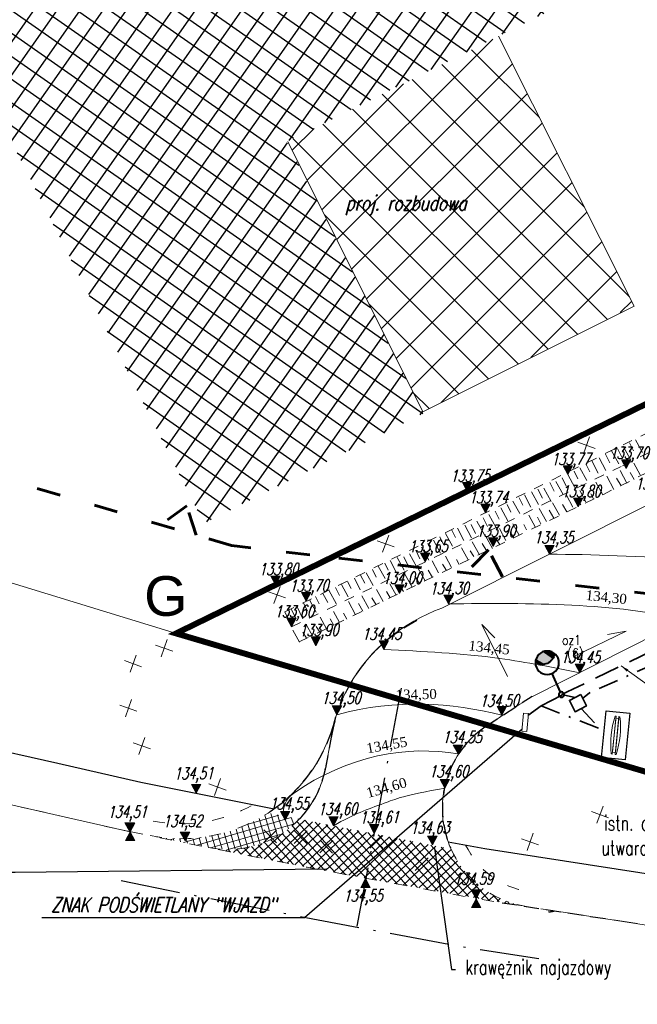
# Model space of a CAD drawing. Header units: metres. Extents: x 7472034 to 8440138, y 5890133 to 5961460.
# Tile 4 of 103: x 8439434 to 8439465, y 5890364 to 5890413. Entities that reach past the tile are written whole.
import ezdxf
from ezdxf import colors
from ezdxf.entities.mleader import LeaderData, LeaderLine
from ezdxf.math import Vec2, Vec3

# ---------------------------------------------------------------- set-up
doc = ezdxf.new("R2010")
doc.units = ezdxf.units.M
doc.header["$MEASUREMENT"] = 0
for name, pattern in [('$0$DASHED2', [0.375, 0.25, -0.125]), ('$0$L218_500', [1, 0.5, -0.5]), ('ACAD_ISO03W100', [30, 12, -18]), ('ACAD_ISO10W100', [18, 12, -3, 0, -3]), ('BUW', [1.5, 1, -0.5]), ('CENTER', [2, 1.25, -0.25, 0.25, -0.25]), ('DASHDOTX2', [2, 1, -0.5, 0, -0.5]), ('DASHED', [19.049999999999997, 12.7, -6.349999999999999])]:
    doc.linetypes.add(name, pattern=pattern)
doc.layers.get('0').update_dxf_attribs({"linetype": 'CONTINUOUS', "lineweight": 5})
for name, color, linetype in [('# oś', 3, 'CONTINUOUS'), ('$0$# Wymiar', 2, 'CONTINUOUS'), ('2D - Ogólne', 7, 'CONTINUOUS'), ('Parkingi', 7, 'CONTINUOUS')]:
    doc.layers.add(name, color=color, linetype=linetype)
for name, color, linetype, lineweight in [('### Krawężnik', 6, 'CONTINUOUS', 5), ('### Krawężnik najazdowy', 6, 'ACAD_ISO03W100', 5), ('### rzędne', 172, 'CONTINUOUS', 5), ('### rzędne brzegowe', 10, 'CONTINUOUS', 5), ('$0$### wypełnienie kostka', 142, 'CONTINUOUS', 15), ('___DR.warstwice', 7, 'CONTINUOUS', 5), ('__GRANICA', 5, 'ACAD_ISO03W100', 80), ('_a_widok', 7, 'CONTINUOUS', 5), ('a___ogony', 7, 'CONTINUOUS', 5), ('a___skarpa', 7, 'CONTINUOUS', 5), ('a_opisy', 7, 'CONTINUOUS', 18), ('E_BLOK', 170, 'CONTINUOUS', 20), ('E_Kable_ziemia2', 10, 'DASHED', 35), ('E_Kanal_sterownicze', 10, 'DASHDOTX2', 35), ('E_LAMPY', 10, 'CONTINUOUS', 25), ('E_OPIS_170', 170, 'CONTINUOUS', 30), ('ZAG-OBRYS005', 7, 'CONTINUOUS', 0), ('ZAG-OBRYS070', 7, 'CONTINUOUS', 70)]:
    doc.layers.add(name, color=color, linetype=linetype, lineweight=lineweight)
doc.layers.add('_IS.A.śmieci', color=21, linetype='CONTINUOUS', lineweight=30, plot=False)
doc.layers.add('_IS_NO', color=11, linetype='CONTINUOUS', lineweight=20, plot=False)
doc.styles.add('ARIAL', font='arial.ttf')
doc.styles.add('ROMANS', font='ROMANS.shx', dxfattribs={"width": 0.8})
doc.styles.add('RS', font='Romans.shx', dxfattribs={"width": 0.7})
doc.styles.add('style2', font='romans.shx', dxfattribs={"width": 0.7, "oblique": 15})
doc.styles.add('wojtek 1', font='times.ttf', dxfattribs={"height": 0.6})
doc.dimstyles.new('1', dxfattribs={"dimscale": 0.04, "dimtxt": 5, "dimasz": 25, "dimexe": 1, "dimexo": 0, "dimgap": 1, "dimtad": 1, "dimdec": 1, "dimrnd": 0.5, "dimdsep": 46, "dimtxsty": 'ROMANS', "dimcen": 0, "dimclrt": 2, "dimadec": 0, "dimazin": 0, "dimtfac": 1, "dimtdec": 1, "dimtofl": 0, "dimtmove": 2, "dimatfit": 3, "dimfxl": 0, "dimtolj": 1, "dimarcsym": 0})

# ---------------------------------------------------------------- blocks, each defined once
blk = doc.blocks.new('23123')
at = {"layer": 'a_opisy', "linetype": '$0$L218_500'}
blk.add_hatch(color=250, dxfattribs=at).paths.add_polyline_path([(8443019.232991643, 5888878.045012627), (8443018.761079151, 5888878.045012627), (8443018.28916666, 5888878.045012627), (8443018.761079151, 5888877.16129482)])
at = {"layer": 'a_opisy', "color": 250, "linetype": 'CENTER'}
for points in [[(8443018.28916666, 5888878.045012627), (8443018.761079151, 5888878.045012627)], [(8443019.232991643, 5888878.045012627), (8443018.761079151, 5888877.16129482), (8443018.28916666, 5888878.045012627)], [(8443018.28916666, 5888878.045012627), (8443018.761079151, 5888877.16129482), (8443019.232991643, 5888878.045012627)], [(8443019.232991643, 5888878.045012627), (8443018.761079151, 5888878.045012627)]]:
    blk.add_lwpolyline(points, dxfattribs=at)
blk = doc.blocks.new('A$C6DF46E0F')
at = {"linetype": '$0$L218_500'}
for p, q in [((-45.01554615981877, -21.05584321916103), (-21.45022650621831, -9.820752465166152)), ((-21.15048382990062, -10.68538482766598), (-27.97364583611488, -13.96766230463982)), ((-28.92282516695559, -15.37648368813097), (-20.90358029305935, -11.49049535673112)), ((-44.69172105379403, -21.81679364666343), (-27.97364583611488, -13.96766230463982)), ((-44.30876052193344, -22.56774092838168), (-28.92282516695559, -15.37648368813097))]:
    blk.add_line(p, q, dxfattribs=at)
at = {"ltscale": 0.1}
for p, q in [((-27.54215241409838, -12.78128234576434), (-27.34111136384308, -13.19221518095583)), ((-27.24314614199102, -12.63418049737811), (-26.89897478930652, -13.28552863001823)), ((-28.76057855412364, -13.33281836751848), (-28.54033803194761, -13.78299538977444)), ((-28.46276877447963, -13.13742187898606), (-28.09820145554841, -13.82736960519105)), ((-28.15136548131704, -13.06753749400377), (-27.94072469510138, -13.49809242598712)), ((-27.85295746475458, -12.94872321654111), (-27.49858812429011, -13.61937114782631)), ((-29.74355622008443, -13.84635404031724), (-29.5617146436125, -14.21804269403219)), ((-29.44465756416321, -13.66180293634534), (-29.13995136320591, -14.28462987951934)), ((-29.08053810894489, -13.50953715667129), (-28.74626132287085, -14.15270520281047)), ((-27.33665161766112, -13.80126079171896), (-27.01807003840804, -14.40417999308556)), ((-30.66297608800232, -14.34167568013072), (-30.31880473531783, -14.99302381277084)), ((-30.35276929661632, -14.17455710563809), (-30.16132797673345, -14.56586784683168)), ((-30.05316477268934, -14.01315032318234), (-29.71919140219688, -14.64519865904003)), ((-28.03447034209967, -14.16864252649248), (-27.69525391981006, -14.80660089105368)), ((-27.53457273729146, -14.26997983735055), (-27.3251697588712, -14.63272317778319)), ((-31.57119542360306, -14.72479327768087), (-31.36055464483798, -15.15534820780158)), ((-31.27278740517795, -14.67020103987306), (-30.91841807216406, -15.3408489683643)), ((-30.96198235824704, -14.50276016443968), (-30.76094130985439, -14.91369300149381)), ((-29.26148297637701, -14.73556999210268), (-28.92282516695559, -15.37648368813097)), ((-28.71207118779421, -14.44747815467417), (-28.35782264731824, -15.11789747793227)), ((-28.212173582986, -14.54881546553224), (-27.98644160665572, -14.94341044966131)), ((-32.86448750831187, -15.3343415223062), (-32.55978130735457, -15.95716846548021)), ((-32.50036804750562, -15.18207574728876), (-32.16609126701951, -15.82524378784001)), ((-32.1804084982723, -15.05299633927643), (-31.96016797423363, -15.50317336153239)), ((-31.88259872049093, -14.99872639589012), (-31.518031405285, -15.68867412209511)), ((-30.75648156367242, -15.37592091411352), (-30.43789998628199, -15.97884011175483)), ((-30.0760425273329, -15.14886167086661), (-29.77267255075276, -15.71940424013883)), ((-29.52267356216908, -15.3182727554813), (-29.3921492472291, -15.58462555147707)), ((-33.74721750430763, -15.80109811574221), (-33.55577618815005, -16.19240885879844)), ((-33.44761298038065, -15.63969133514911), (-33.1136396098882, -16.2717396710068)), ((-33.13800442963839, -15.47289505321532), (-32.95616284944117, -15.84458370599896)), ((-31.45430028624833, -15.74330264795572), (-31.11508386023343, -16.38126101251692)), ((-30.95440267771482, -15.84463995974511), (-30.74499970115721, -16.20738330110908)), ((-30.22415533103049, -15.54627983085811), (-30.03641315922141, -15.87446603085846)), ((-34.66723561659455, -16.29674204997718), (-34.31286627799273, -16.9673899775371)), ((-34.35643056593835, -16.12930117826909), (-34.15538952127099, -16.54023401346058)), ((-34.05742429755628, -15.96821669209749), (-33.71325294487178, -16.61956482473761)), ((-32.65593118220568, -16.36211100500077), (-32.33192928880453, -16.97528821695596)), ((-32.13190113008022, -16.02213827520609), (-31.7776525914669, -16.69255759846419)), ((-31.63200351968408, -16.12347558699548), (-31.40627155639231, -16.51807057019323)), ((-35.89481626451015, -16.80861675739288), (-35.56053947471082, -17.45178480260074)), ((-35.57485670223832, -16.78570730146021), (-35.35461617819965, -17.23588432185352)), ((-35.27704693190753, -16.62526740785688), (-34.91247961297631, -17.31521513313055)), ((-34.96564363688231, -16.45750424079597), (-34.75500285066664, -16.88805916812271)), ((-33.4704907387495, -16.7754026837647), (-33.16712075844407, -17.34594525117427)), ((-32.91712176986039, -16.82187531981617), (-32.78659745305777, -17.08822811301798)), ((-32.22609586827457, -16.45506895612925), (-32.05937525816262, -16.7945738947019)), ((-36.86230917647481, -17.22484497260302), (-36.52833580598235, -17.85689331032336)), ((-36.55270061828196, -17.05804869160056), (-36.37085903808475, -17.42973734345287)), ((-36.25893571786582, -16.96088253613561), (-35.95422951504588, -17.58370947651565)), ((-34.15092977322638, -17.00246192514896), (-33.83234819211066, -17.60538112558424)), ((-33.61860354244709, -17.17282084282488), (-33.43086137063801, -17.50100704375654)), ((-37.7711267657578, -17.714454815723), (-37.57008571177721, -18.12538765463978)), ((-37.47212048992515, -17.55337033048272), (-37.12794913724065, -18.20471846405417)), ((-37.16191369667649, -17.3862517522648), (-36.97047237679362, -17.77756249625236)), ((-35.52634933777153, -17.64867928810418), (-35.17210080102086, -18.31909861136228)), ((-35.02645173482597, -17.75001659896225), (-34.80071976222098, -18.14461158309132)), ((-34.84874849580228, -17.36984365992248), (-34.50953206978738, -18.00780202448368)), ((-34.34885088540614, -17.47118097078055), (-34.13944791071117, -17.8339243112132)), ((-38.69174312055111, -18.21042104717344), (-38.32717580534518, -18.90036877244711)), ((-38.38033982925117, -18.04265787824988), (-38.16969904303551, -18.47321281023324)), ((-38.08193181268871, -17.8818956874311), (-37.72756247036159, -18.55254362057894)), ((-36.07062737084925, -17.94726464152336), (-35.7466254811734, -18.5604418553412)), ((-35.63669635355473, -18.10120917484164), (-35.46555566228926, -18.39767175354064)), ((-40.27588691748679, -18.81103934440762), (-39.94191354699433, -19.44308768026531)), ((-39.95115740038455, -18.6764267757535), (-39.7844367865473, -19.01593171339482)), ((-39.67363191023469, -18.54603617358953), (-39.36892571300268, -19.16886311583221)), ((-39.30951245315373, -18.3937703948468), (-38.97523566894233, -19.03693844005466)), ((-38.98955289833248, -18.37086094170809), (-38.7693123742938, -18.82103796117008)), ((-37.56562596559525, -18.58761556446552), (-37.24704438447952, -19.19053476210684)), ((-37.03329973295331, -18.75797448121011), (-36.84555756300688, -19.08616068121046)), ((-36.88518692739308, -18.36055632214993), (-36.58181695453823, -18.93109889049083)), ((-36.33181796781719, -18.52996740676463), (-36.20129364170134, -18.79632019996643)), ((-41.17262088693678, -19.25227329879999), (-40.97157983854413, -19.66320613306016)), ((-40.8856982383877, -19.13956470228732), (-40.54152688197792, -19.79091283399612)), ((-40.57549143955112, -18.97244612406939), (-40.38405012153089, -19.36375686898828)), ((-38.94104553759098, -19.23383292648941), (-38.58679699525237, -19.90425224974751)), ((-38.44114792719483, -19.33517023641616), (-38.21541595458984, -19.72976522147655)), ((-38.26344469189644, -18.95499729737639), (-37.92422826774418, -19.59295566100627)), ((-37.76354708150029, -19.05633461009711), (-37.55414410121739, -19.41907795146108)), ((-42.14452076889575, -19.7069410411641), (-41.80640758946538, -20.34682400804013)), ((-41.82726161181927, -19.55788225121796), (-41.64893082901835, -19.91966804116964)), ((-41.48876588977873, -19.39884582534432), (-41.20679426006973, -19.99899885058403)), ((-39.70213372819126, -19.71519837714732), (-39.39876375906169, -20.28574094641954)), ((-39.20223611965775, -19.81653568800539), (-39.03109543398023, -20.11299826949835)), ((-43.45682314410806, -20.29476713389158), (-43.2749815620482, -20.66645578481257)), ((-43.07799775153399, -20.14551923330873), (-42.84815749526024, -20.61531835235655)), ((-42.78078622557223, -19.98540163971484), (-42.40602092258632, -20.69464916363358)), ((-42.44482581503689, -19.86628869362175), (-42.24854415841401, -20.26749319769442)), ((-41.12594524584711, -20.29989422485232), (-40.78672881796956, -20.9378525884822)), ((-40.37973457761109, -19.99403400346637), (-40.06115299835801, -20.59695320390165)), ((-39.87983696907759, -20.09537131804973), (-39.69209479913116, -20.42355751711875)), ((-44.40786294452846, -20.77033365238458), (-44.10519468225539, -21.41453772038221)), ((-44.06603621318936, -20.62297019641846), (-43.87459489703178, -21.01428094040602)), ((-43.76643170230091, -20.46156341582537), (-43.43245832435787, -21.09361175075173)), ((-41.80354609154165, -20.5787298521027), (-41.44929755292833, -21.24914917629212)), ((-41.30364847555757, -20.68006716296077), (-41.07791651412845, -21.07466214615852)), ((-40.62604763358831, -20.40123153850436), (-40.41664465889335, -20.76397487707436)), ((-45.01554615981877, -21.05584321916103), (-44.70297147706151, -21.71170256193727)), ((-44.69717061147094, -20.9084020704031), (-44.47420823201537, -21.36210609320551)), ((-42.5646342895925, -21.06009530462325), (-42.26126431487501, -21.63063787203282)), ((-42.06473667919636, -21.16143261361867), (-41.8935959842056, -21.45789519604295)), ((-43.94005385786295, -21.70631266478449), (-43.63668388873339, -22.27685523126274)), ((-43.44015624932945, -21.80764997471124), (-43.26901555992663, -22.10411255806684)), ((-43.24223513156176, -21.33893092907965), (-42.92365355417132, -21.94185012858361)), ((-42.74233752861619, -21.44026824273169), (-42.55459535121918, -21.76845444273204)), ((-44.61765470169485, -21.98514829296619), (-44.29907312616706, -22.58806748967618)), ((-44.11775709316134, -22.08648560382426), (-43.93950950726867, -22.39807462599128))]:
    blk.add_line(p, q, dxfattribs=at)
blk = doc.blocks.new('A$C5FF37710')
at = {"layer": '### rzędne', "color": 0, "lineweight": 13, "elevation": 1.829566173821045e-06, "flags": 128}
blk.add_lwpolyline([(9.18017286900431, 11.44897921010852), (7.880065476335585, 14.06533827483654), (8.534503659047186, 13.40271470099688)], dxfattribs=at)
at = {"layer": '### rzędne', "color": 0, "lineweight": 13, "flags": 128}
blk.add_lwpolyline([(12.52183034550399, 12.45838817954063), (15.14587205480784, 13.74291887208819), (14.21410550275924, 13.57745759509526)], dxfattribs=at)
blk = doc.blocks.new('LAM')
at = {"lineweight": 40}
blk.add_line((6.835788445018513e-16, -161.5506126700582), (6.835788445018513e-16, -18.60614954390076), dxfattribs=at)
for centre, radius in [((0, 0), 18.60614954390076), ((6.835788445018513e-16, -243.8416448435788), 82.29103217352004)]:
    blk.add_circle(centre, radius, dxfattribs=at)
blk.add_arc((6.835788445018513e-16, -321.8015997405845), 82.29103217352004, 28.27372536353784, 151.7262746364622, dxfattribs=at)
for points in [[(-72.47327324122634, -282.8216222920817), (-60.85573633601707, -299.2347250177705), (-51.68273205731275, -257.7648198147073)], [(18.17331868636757, -241.5423668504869), (-60.85573633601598, -299.2347250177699), (45.93429220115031, -253.5238231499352), (-32.76859408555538, -318.3959581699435)], [(-60.85573633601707, -299.2347250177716), (-18.22487994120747, -241.5540594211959), (18.17331868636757, -241.5423668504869)], [(-33.98132504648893, -246.854394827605), (-60.85573633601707, -299.2347250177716), (-18.22487994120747, -241.5540594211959)], [(-51.68273205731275, -257.7648198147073), (-60.85573633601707, -299.2347250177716), (-33.98132504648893, -246.854394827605)], [(-32.76859408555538, -318.3959581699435), (45.93429220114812, -253.5238231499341), (2.278341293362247, -326.1011314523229)], [(45.93429220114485, -253.5238231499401), (72.47327324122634, -282.8216222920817), (2.278341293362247, -326.1011314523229)], [(2.278341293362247, -326.1011314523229), (72.47327324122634, -282.8216222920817), (33.98364006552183, -318.7878000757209), (58.17943860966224, -302.6549622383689)]]:
    blk.add_solid(points, dxfattribs=at)
blk = doc.blocks.new('Studnia SK1_v2')
at = {"color": 0, "linetype": 'Continuous', "ltscale": 2}
blk.add_lwpolyline([(0, 0.6399999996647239), (0.6400000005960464, 0.6399999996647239), (0.6400000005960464, 0), (0, 0), (0, 0.6399999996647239)], dxfattribs=at)
blk = doc.blocks.new('A$C2D0F1821')
at = {"ltscale": 0.1}
for p, q in [((0.4569985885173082, 0.9141682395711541), (0.4569985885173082, 0)), ((0.9140827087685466, 0.4570841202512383), (-8.553080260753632e-05, 0.4570841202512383))]:
    blk.add_line(p, q, dxfattribs=at)
blk = doc.blocks.new('A$C57F34CC8')
at = {"layer": '__GRANICA', "color": 246, "lineweight": 60, "ltscale": 0.1}
for p, q in [((28.91769365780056, 16.71789294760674), (27.5926215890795, 15.77323038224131)), ((28.91769365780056, 16.71789294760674), (27.5926215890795, 15.77323038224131)), ((29.38202666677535, 15.25030400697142), (28.91769365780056, 16.71789294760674)), ((29.38202666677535, 15.25030400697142), (28.91769365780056, 16.71789294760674)), ((44.10465201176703, 14.51066662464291), (42.95846263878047, 13.35548123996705)), ((44.10465201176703, 14.51066662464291), (42.95846263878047, 13.35548123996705)), ((44.81053580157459, 13.14276658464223), (44.10465201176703, 14.51066662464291)), ((44.81053580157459, 13.14276658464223), (44.10465201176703, 14.51066662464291))]:
    blk.add_line(p, q, dxfattribs=at)
blk.add_lwpolyline([(104.5474768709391, 61.49084398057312), (124.7534257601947, 8.664832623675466), (116.2782638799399, -2.598389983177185e-07), (87.50180485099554, 5.853071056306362), (75.53745610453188, 9.185393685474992), (65.1202681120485, 10.79332474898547), (52.65768154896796, 12.23814885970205), (35.11359243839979, 14.25579591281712), (31.17050394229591, 14.72508112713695), (-8.847564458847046e-07, 23.87893649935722)], dxfattribs=at)
blk = doc.blocks.new('A$C1D2679FE')
at = {"layer": '$0$### wypełnienie kostka'}
h = blk.add_hatch(dxfattribs=at)
h.set_pattern_fill('ANSI37', color=251, scale=0.1, angle=331.0157065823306, style=0)
h.set_pattern_definition([(16.01570658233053, (-7471780.020262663, -5961378.212846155), (-0.08759852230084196, 0.3051765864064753), []), (106.0157065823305, (-7471780.020262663, -5961378.212846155), (-0.3051765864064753, -0.08759852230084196), [])])
edge = h.paths.add_edge_path()
edge.add_line((164.6785834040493, 36.19721257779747), (161.6520284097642, 36.81213263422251))
edge.add_arc((163.2277286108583, 44.6554207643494), 7.999999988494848, 258.6406082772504, 303.0550363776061)
edge.add_line((167.591283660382, 37.95024461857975), (169.1645984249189, 37.64070775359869))
edge.add_arc((165.5707693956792, 41.11696909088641), 4.999999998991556, 259.7212557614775, 315.95267691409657, ccw=False)
h = blk.add_hatch(dxfattribs=at)
h.set_pattern_fill('ANSI37', color=251, scale=0.1, angle=447.5807577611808, style=0)
h.set_pattern_definition([(132.5807577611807, (-7471780.020262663, -5961378.212846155), (-0.233782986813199, -0.2148296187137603), []), (222.5807577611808, (-7471780.020262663, -5961378.212846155), (0.2148296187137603, -0.233782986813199), [])])
edge = h.paths.add_edge_path()
edge.add_arc((252.8680110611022, 467.5386607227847), 440.2657102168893, 258.4326346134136, 260.5525987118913, ccw=False)
edge.add_arc((165.5707693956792, 41.11696908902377), 4.999999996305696, 258.6406106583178, 315.9526769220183)
edge.add_line((169.1645984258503, 37.64070775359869), (176.8101732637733, 36.13650318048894))
edge.add_arc((181.3600994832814, 38.17009353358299), 4.983705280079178, 204.0822642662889, 261.2489403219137)
at = {"layer": '# oś', "color": 0, "linetype": 'ACAD_ISO10W100', "ltscale": 0.25, "flags": 128}
for points in [[(174.2867750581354, 44.24244779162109), (172.0554562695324, 32.21027307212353)], [(160.1997381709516, 34.54614504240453), (169.0838709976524, 32.76134170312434), (177.6583379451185, 31.17124102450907), (181.6376703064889, 30.55375841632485)]]:
    blk.add_lwpolyline(points, dxfattribs=at)
at = {"layer": '### Krawężnik', "color": 0, "linetype": 'Continuous', "lineweight": 5}
blk.add_line((182.0210136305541, 33.02419317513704), (187.3580219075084, 32.19603671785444), dxfattribs=at)
at = {"layer": '### Krawężnik', "color": 0, "linetype": 'Continuous', "flags": 128}
blk.add_lwpolyline([(151.3366222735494, 39.13704489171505), (152.2280219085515, 38.91603671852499), (156.4380219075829, 37.96103671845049), (160.6480219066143, 37.00603671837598), (160.692144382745, 36.99717260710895)], dxfattribs=at)
at = {"layer": '### Krawężnik najazdowy', "color": 253, "lineweight": 18, "ltscale": 0.05}
for centre, radius, start, end in [((163.2277286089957, 44.65542077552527), 7.25, 258.6406106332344, 299.9288634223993), ((181.3685569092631, 38.18527459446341), 4.25, 205.7423307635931, 261.1796204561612)]:
    blk.add_arc(centre, radius, start, end, dxfattribs=at)
at = {"layer": '### Krawężnik najazdowy', "color": 253, "ltscale": 0.05}
for centre, radius, start, end in [((163.2277286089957, 44.65542077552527), 8, 258.6406106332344, 303.0550362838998), ((165.5707693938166, 41.11696909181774), 5, 258.6406106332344, 315.9526769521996), ((181.3685569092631, 38.18527459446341), 5, 204.1823624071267, 261.1796204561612)]:
    blk.add_arc(centre, radius, start, end, dxfattribs=at)
at = {"layer": '$0$# Wymiar', "color": 7, "linetype": '$0$DASHED2', "ltscale": 3}
for p, q in [((178.50090287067, 42.28119455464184), (180.8867224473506, 43.8379911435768)), ((179.3754966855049, 33.43470442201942, 1.829566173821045e-06), (184.9228293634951, 32.57391142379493))]:
    blk.add_line(p, q, dxfattribs=at)
blk.add_lwpolyline([(170.8106013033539, 41.95054373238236), (170.4869496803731, 40.20528307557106)], dxfattribs=at)
for centre, radius, start, end in [((178.676459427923, 40.4916825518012), 7.999999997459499, 116.6509555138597, 169.4948140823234), ((163.2277286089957, 44.65542077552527), 8, 303.9990892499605, 346.6042533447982), ((181.3685569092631, 38.18527459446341), 5, 124.9645613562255, 203.5059345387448), ((165.5707693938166, 41.11696909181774), 5, 315.9526769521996, 349.4940750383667), ((180.8811904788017, 37.87054599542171), 4.978588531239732, 279.6181640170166, 283.2350051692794), ((180.881195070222, 37.87054823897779, 1.829566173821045e-06), 4.978588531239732, 279.6181640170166, 283.2350051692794)]:
    blk.add_arc(centre, radius, start, end, dxfattribs=at)
at = {"layer": '2D - Ogólne', "flags": 128}
for points in [[(151.9226838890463, 41.62925011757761), (152.8192723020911, 41.40695547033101), (157.0043466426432, 40.45760962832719), (161.1833786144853, 39.50963444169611), (167.8985794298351, 38.16056491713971)], [(176.6601969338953, 36.5026140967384), (178.5077782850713, 36.15998750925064), (187.7176398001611, 34.7308710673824), (192.3495923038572, 34.13512154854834), (196.975401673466, 33.54016214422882), (202.2260741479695, 33.02899081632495), (207.0033997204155, 32.56390146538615)]]:
    blk.add_lwpolyline(points, dxfattribs=at)
blk = doc.blocks.new('A$C2C426404')
at = {"layer": '_IS_NO'}
blk.add_open_spline([(22.24795573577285, 20.37028996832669, 1.829566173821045e-06), (26.42848519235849, 20.36833205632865, 2.595275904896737e-06), (34.77398029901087, 19.71811303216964, 3.653563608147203e-06), (38.92662956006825, 20.04217899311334, -5.197057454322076e-07), (43.77274004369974, 17.83557516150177, 1.833094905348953e-07), (51.08127841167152, 15.06439746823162, -1.538063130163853e-07), (58.09044384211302, 9.696452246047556, 2.324577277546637e-08), (65.34780037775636, 7.091900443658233, 5.796258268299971e-09), (69.6463277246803, 6.131249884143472)], degree=3, knots=[0, 0, 0, 0, 12.09868180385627, 16.72159260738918, 20.95800891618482, 26.67839108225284, 41.1845399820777, 48.39980958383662, 48.39980958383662, 48.39980958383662, 48.39980958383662], dxfattribs=at)
at = {"layer": '_IS_NO', "ltscale": 0.1}
for points in [[(17.17138700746, 17.86962073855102, -1.829566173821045e-06), (21.25071144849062, 17.9237558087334, 1.829566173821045e-06), (25.65869380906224, 17.90470191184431, 1.829566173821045e-06), (29.05305809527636, 17.06536359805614, 1.829566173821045e-06)], [(19.84904630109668, 12.26465344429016), (17.30612030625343, 12.88633149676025), (14.57957356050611, 13.10612899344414), (11.5524655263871, 12.28787034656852)]]:
    blk.add_open_spline(points, degree=3, dxfattribs=at)
at = {"layer": '_IS_NO'}
blk.add_spline([(13.90999955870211, 15.56992997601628, -1.829566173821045e-06), (19.75199364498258, 15.11963561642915), (23.77626701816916, 14.39758113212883, 1.829566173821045e-06)], degree=3, dxfattribs=at)
for points in [[(17.64644186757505, 10.31224328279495), (15.11100896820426, 10.75323902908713, -6.098553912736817e-07), (12.1480149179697, 10.25787169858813, -1.219710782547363e-06), (9.358348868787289, 8.322185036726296)], [(9.358348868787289, 8.322185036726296), (8.966287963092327, 8.064583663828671), (8.855092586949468, 7.673827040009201), (8.81978540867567, 7.187724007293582)]]:
    blk.add_open_spline(points, degree=3, dxfattribs=at)
at = {"layer": '_IS_NO', "ltscale": 0.1}
blk.add_open_spline([(11.38116219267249, 6.695029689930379), (12.41777361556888, 7.302810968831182), (13.45289355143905, 7.624240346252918), (15.00765516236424, 8.252206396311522), (16.97530701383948, 8.584750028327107)], degree=3, knots=[0, 0, 0, 0, 3.04345233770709, 4.830364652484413, 4.830364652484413, 4.830364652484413, 4.830364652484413], dxfattribs=at)
at = {"layer": '### rzędne', "color": 0, "linetype": '$0$L218_500', "lineweight": 25, "xscale": 0.5, "yscale": 0.5, "zscale": 0.5}
for p in [(-4221486.203503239, -2944414.197676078), (-4221483.266437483, -2944413.892248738), (-4221491.278195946, -2944415.041712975), (-4221490.349543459, -2944416.126974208), (-4221485.681954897, -2944415.823289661), (-4221489.970021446, -2944417.820478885), (-4221493.387467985, -2944418.595395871), (-4221487.134906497, -2944418.21188413), (-4221500.916807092, -2944419.749854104), (-4221499.386154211, -2944420.579688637), (-4221494.686081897, -2944420.191087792), (-4221492.209152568, -2944420.71102667, -1.829566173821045e-06), (-4221500.122663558, -2944421.875040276), (-4221498.887143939, -2944422.818057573), (-4221495.470540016, -2944423.010717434, -1.829566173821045e-06), (-4221485.604637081, -2944424.182383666, 1.829566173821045e-06), (-4221497.828050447, -2944426.292760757, -1.829566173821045e-06), (-4221489.531469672, -2944426.315977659, -1.829566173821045e-06), (-4221491.734074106, -2944428.268387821, -1.829566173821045e-06), (-4221492.405232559, -2944429.995897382), (-4221500.442776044, -2944431.613852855), (-4221497.999377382, -2944431.88561772)]:
    blk.add_blockref('23123', p, dxfattribs=at)
at = {"layer": '### rzędne', "color": 0, "linetype": '$0$L218_500', "lineweight": 25, "xscale": 0.5, "yscale": 0.5, "zscale": 0.5, "rotation": 180}
blk.add_blockref('23123', (4221522.370677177, 2944442.612113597), dxfattribs=at)
at = {"layer": '### rzędne brzegowe', "color": 0, "linetype": '$0$L218_500', "lineweight": 25, "xscale": 0.5, "yscale": 0.5, "zscale": 0.5}
for p in [(-4221504.923111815, -2944430.247548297), (-4221495.950294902, -2944432.272220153), (-4221493.026547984, -2944432.846547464, -1.829566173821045e-06), (-4221490.836222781, -2944435.558018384)]:
    blk.add_blockref('23123', p, dxfattribs=at)
at = {"layer": '### rzędne brzegowe', "color": 0, "linetype": 'CENTER', "lineweight": 25, "xscale": 0.5, "yscale": 0.5, "zscale": 0.5}
for p in [(-4221508.266222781, -2944432.188018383), (-4221505.479767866, -2944432.652815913)]:
    blk.add_blockref('23123', p, dxfattribs=at)
at = {"layer": '### rzędne', "color": 0, "linetype": 'CENTER', "lineweight": 25, "char_height": 0.6, "attachment_point": 1, "style": 'style2'}
for s, insert, rotation in [('133,70', (25.26666349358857, 25.76851500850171), 0.43190741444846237), ('133,77', (22.32959773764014, 25.4630876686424), 0.4319074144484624), ('133,75', (17.25490503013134, 24.61905077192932), 0.4319074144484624), ('133,80', (22.85114607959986, 23.83747408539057), 0.4319074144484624), ('134,30', (26.5575037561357, 24.22280853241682, 1.829566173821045e-06), 0.4319074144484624), ('133,74', (18.18355751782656, 23.53378953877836), 0.43190741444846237), ('133,90', (18.56307953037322, 21.84028486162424), 0.43190741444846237), ('134,35', (21.47079175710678, 21.50646991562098), 0.4319074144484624), ('133,65', (15.14563299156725, 21.06536787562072), 0.43190741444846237), ('133,80', (7.616293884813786, 19.91090964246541), 0.4319074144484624), ('134,00', (13.84701908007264, 19.4696759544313), 0.43190741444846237), ('133,70', (9.146946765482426, 19.08107510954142), 0.4319074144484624), ('134,30', (16.2054938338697, 18.94898119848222, -1.829566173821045e-06), 0.4319074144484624), ('133,60', (8.410437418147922, 17.78572347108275), 0.43190741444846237), ('133,90', (9.645957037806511, 16.84270617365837), 0.4319074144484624), ('134,45', (12.80738301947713, 16.6500463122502, -1.829566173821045e-06), 0.43190741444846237), ('134,45', (22.81000932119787, 15.47762420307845, 1.829566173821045e-06), 0.4319074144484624), ('134,50', (10.7610859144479, 13.42469897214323, -1.829566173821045e-06), 0.43190741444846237), ('134,50', (18.73030441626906, 13.28245883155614, -1.829566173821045e-06), 0.43190741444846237), ('134,55', (16.85506225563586, 11.44907190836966, -1.829566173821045e-06), 0.43190741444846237), ('134,51', (3.338662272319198, 9.625466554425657), 0.4319074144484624), ('134,60', (16.18390380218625, 9.721562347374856), 0.43190741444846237), ('134,55', (8.146360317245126, 8.103606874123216), 0.43190741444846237), ('134,51', (-0.004448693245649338, 7.684996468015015), 0.4319074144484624), ('134,60', (10.58975897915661, 7.831842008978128), 0.43190741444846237), ('134,52', (2.782006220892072, 7.220198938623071), 0.43190741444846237), ('134,61', (12.68191576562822, 7.412892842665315), 0.4319074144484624), ('134,63', (15.23522610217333, 6.890781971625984, -1.829566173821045e-06), 0.43190741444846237), ('134,59', (17.42555130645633, 4.314996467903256), 0.4319074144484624), ('134,55', (11.8679922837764, 3.466951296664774), 0.43190741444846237)]:
    blk.add_mtext(s, dxfattribs=dict(at, insert=insert, rotation=rotation))
at = {"layer": '_IS_NO', "char_height": 0.5, "attachment_point": 1, "style": 'wojtek 1'}
for s, insert, rotation in [('134,30', (24.10689212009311, 18.5696869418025, 2.417099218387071e-06), 353.9605272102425), ('134,45', (18.20871805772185, 16.02759135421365), 353.9605272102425), ('134,50', (14.49586880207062, 13.5403690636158), 1.2721525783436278), ('134,55', (12.9950978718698, 10.82905407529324), 10.006765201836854), ('134,60', (12.97895955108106, 8.571754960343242), 15.77325464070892)]:
    blk.add_mtext(s, dxfattribs=dict(at, insert=insert, rotation=rotation))
blk = doc.blocks.new('Elektryk_v3')
at = {"layer": 'E_Kable_ziemia2', "color": 1, "ltscale": 0.1}
for points in [[(-47.995441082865, -75.12338280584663), (-39.47770220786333, -71.02047101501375), (-28.359589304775, -73.6234334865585), (-29.27095957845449, -80.11922698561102), (-27.97647697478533, -82.44547663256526), (-13.99008785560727, -86.05215857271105), (-7.757099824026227, -86.53363337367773), (-3.364043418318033, -85.10968956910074), (2.010407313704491, -82.48466392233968), (2.010407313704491, -82.48466392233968), (6.782775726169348, -79.95534261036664), (12.44286250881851, -77.00296626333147), (12.65006005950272, -76.4139361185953), (9.372079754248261, -69.28661691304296), (17.62382033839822, -65.1038746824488), (18.05794266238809, -65.39319132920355), (24.48295167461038, -62.19143118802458), (21.93503779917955, -56.69791478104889), (21.70304629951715, -56.5877435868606), (17.90186174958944, -58.12423577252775)], [(-47.96946479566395, -75.14773775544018), (-47.96946479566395, -75.14773775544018), (-49.02163782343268, -75.68542804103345), (-49.67984542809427, -76.16707987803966)], [(-47.995441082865, -75.12338280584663), (-47.30812289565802, -75.26918236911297)]]:
    blk.add_lwpolyline(points, dxfattribs=at)
at = {"layer": 'E_Kanal_sterownicze', "color": 1}
for p in [(-49.02163782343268, -75.68542804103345), (-47.00699405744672, -75.81575421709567)]:
    blk.add_line(p, (-46.05801309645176, -76.84391856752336), dxfattribs=at)
blk.add_lwpolyline([(-39.42283799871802, -71.84282008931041), (-46.58768763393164, -75.03838722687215), (-46.92780251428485, -75.31083959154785)], dxfattribs=at)
at = {"layer": 'E_Kanal_sterownicze', "color": 1, "rotation": 296.9879690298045}
blk.add_blockref('Studnia SK1_v2', (-47.59327548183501, -75.41439945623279), dxfattribs=at)
at = {"layer": 'E_LAMPY', "color": 1, "xscale": -0.007200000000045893, "yscale": 0.007200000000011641, "zscale": 0.0072, "rotation": 204.023319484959}
blk.add_blockref('LAM', (-47.995441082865, -75.12338280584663), dxfattribs=at)
at = {"layer": 'E_OPIS_170', "color": 0, "lineweight": 20, "char_height": 0.5, "attachment_point": 1, "style": 'ROMANS'}
for s, insert, width in [('oz1', (-47.96569749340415, -72.12209504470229), 0.9877387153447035), ('(6)', (-47.70150073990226, -72.79704763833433), 0.7762174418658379)]:
    blk.add_mtext(s, dxfattribs=dict(at, insert=insert, width=width))
at = {"layer": 'E_OPIS_170', "color": 0, "lineweight": 20, "annotation_type": 0, "has_hookline": 1, "hookline_direction": 0, "text_width": 3.504761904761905}
blk.add_leader([(-44.98729551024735, -73.6743884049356, -1.829566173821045e-06), (-43.36979439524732, -74.83501861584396, -1.829566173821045e-06), (-42.96979439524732, -74.83501861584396, -1.829566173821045e-06)], dimstyle='1', override={"dimasz": 10}, dxfattribs=at)

msp = doc.modelspace()

# ---------------------------------------------------------------- hatches: boundary and pattern name
at = {"layer": '_IS.A.śmieci'}
h = msp.add_hatch(dxfattribs=at)
h.set_pattern_fill('ANSI37', color=252, scale=0.3, angle=10)
h.set_pattern_definition([(55, (967499.202946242, -71042.94610979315), (-0.7802423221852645, 0.5463315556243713), []), (145, (967499.202946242, -71042.94610979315), (-0.5463315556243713, -0.7802423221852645), [])])
h.paths.add_polyline_path([(8439499.136037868, 5890446.646996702), (8439458.381230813, 5890426.20777308), (8439451.442206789, 5890439.987820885), (8439423.917295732, 5890426.852644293), (8439443.591230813, 5890387.82277308), (8439454.641230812, 5890393.36277308), (8439447.766230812, 5890407.04277308), (8439493.821230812, 5890430.02777308), (8439500.588558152, 5890416.675951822), (8439511.536230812, 5890422.092773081), (8439506.161076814, 5890432.723007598), (8439506.631096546, 5890434.061245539), (8439505.149531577, 5890434.703536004)])
at = {"layer": '_IS.A.śmieci', "ltscale": 0.5}
h = msp.add_hatch(dxfattribs=at)
h.set_pattern_fill('ANSI37', color=256, scale=0.5)
h.set_pattern_definition([(45, (967499.202946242, -71042.94610979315), (-1.122532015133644, 1.122532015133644), []), (135, (967499.202946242, -71042.94610979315), (-1.122532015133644, -1.122532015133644), [])])
h.paths.add_polyline_path([(8439454.602928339, 5890393.429026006), (8439447.811230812, 5890407.04277308), (8439458.417258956, 5890412.349898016), (8439465.24024665, 5890398.773813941)])

# ---------------------------------------------------------------- linework, layer by layer
at = {"layer": '### Krawężnik', "color": 251, "linetype": 'ACAD_ISO03W100', "ltscale": 0.1}
for points in [[(8439430.55983118, 5890374.403781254), (8439431.451230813, 5890374.182773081), (8439435.661230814, 5890373.227773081), (8439439.871230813, 5890372.272773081), (8439439.915353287, 5890372.263908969)], [(8439461.244222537, 5890368.290929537), (8439466.581230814, 5890367.46277308)]]:
    msp.add_lwpolyline(points, dxfattribs=at)
at = {"layer": '### Krawężnik najazdowy', "ltscale": 0.05, "flags": 128}
msp.add_lwpolyline([(8439439.915353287, 5890372.263908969), (8439448.781230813, 5890370.48277308), (8439457.301230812, 5890368.90277308), (8439461.244222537, 5890368.290929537)], dxfattribs=at)
at = {"color": 231, "ltscale": 0.3}
for p, q in [((8439417.117807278, 5890389.963284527), (8439450.242952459, 5890379.790727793)), ((8439450.242952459, 5890379.790727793), (8439475.080399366, 5890372.569959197))]:
    msp.add_line(p, q, dxfattribs=at)
at = {"layer": '_a_widok'}
for p, q in [((8439473.89211869, 5890392.735630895, 1.829566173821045e-06), (8439455.562300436, 5890383.535546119, 1.829566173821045e-06)), ((8439460.088497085, 5890379.073185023), (8439470.188190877, 5890384.163197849)), ((8439450.233282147, 5890378.068751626), (8439449.970464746, 5890376.875695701))]:
    msp.add_line(p, q, dxfattribs=at)
for points in [[(8439450.233282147, 5890378.068751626), (8439449.915957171, 5890377.045791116), (8439449.488398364, 5890376.117667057, -0.07846047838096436), (8439447.981307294, 5890374.141585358, -0.04662484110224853), (8439446.814477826, 5890373.216971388)], [(8439455.700139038, 5890374.487379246, -0.1984100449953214), (8439457.869254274, 5890377.642639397)], [(8439449.970464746, 5890376.875695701), (8439449.73275069, 5890375.589002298, -0.1242935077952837), (8439448.686477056, 5890373.245480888, -0.02493400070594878), (8439448.354730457, 5890372.873570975)], [(8439455.700139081, 5890374.487379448, 0.1851717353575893), (8439456.262162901, 5890370.951103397)]]:
    msp.add_lwpolyline(points, format="xyb", dxfattribs=at)
for centre, radius, start, end in [((8439458.498741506, 5890375.292135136, -1.46365297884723e-05), 8.7508011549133, 109.6067174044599, 150.2344528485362), ((8439458.474009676, 5890375.477818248, 3.476175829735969e-05), 8.638433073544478, 151.2221489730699, 162.5465445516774), ((8439532.180742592, 5890264.716786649), 135.1838663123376, 122.2280383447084, 123.4194007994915)]:
    msp.add_arc(centre, radius, start, end, dxfattribs=at)
at = {"layer": '_IS.A.śmieci', "elevation": -3.380200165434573e-08}
for points in [[(8439435.42878838, 5890367.951218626), (8439448.648290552, 5890367.951191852), (8439459.609736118, 5890377.456695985)], [(8439420.858980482, 5890370.236729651), (8439434.078482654, 5890370.236702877), (8439449.749564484, 5890370.40356664)]]:
    msp.add_lwpolyline(points, dxfattribs=at)
at = {"layer": 'a___ogony', "ltscale": 0.1}
for q in [(8439458.417258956, 5890412.349898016), (8439454.607110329, 5890393.431113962)]:
    msp.add_line((8439465.25386815, 5890398.746710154), q, dxfattribs=at)
at = {"layer": 'a___ogony', "color": 253, "ltscale": 0.1}
msp.add_line((8439454.607110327, 5890393.431113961), (8439447.811230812, 5890407.04277308), dxfattribs=at)
at = {"layer": 'a___ogony', "linetype": 'Continuous', "flags": 128}
for points in [[(8439464.097932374, 5890376.19358866), (8439464.147689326, 5890376.188664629), (8439464.335787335, 5890378.089380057), (8439464.286030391, 5890378.094304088, 0.1047120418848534)], [(8439464.346717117, 5890376.168968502), (8439464.296960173, 5890376.173892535), (8439464.485058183, 5890378.07460796), (8439464.534815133, 5890378.06968393, -0.1047120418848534)]]:
    msp.add_lwpolyline(points, format="xyb", close=True, dxfattribs=at)
msp.add_lwpolyline([(8439464.157537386, 5890376.288178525), (8439464.306808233, 5890376.273406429), (8439464.47521012, 5890377.975094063), (8439464.325939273, 5890377.989866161)], close=True, dxfattribs=at)
at = {"layer": 'Parkingi', "color": 0, "linetype": 'ByBlock', "ltscale": 3}
msp.add_lwpolyline([(8439463.83602641, 5890378.365909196), (8439465.030193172, 5890378.247732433), (8439464.797624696, 5890375.897646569), (8439463.603457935, 5890376.015823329)], close=True, dxfattribs=at)
msp.add_lwpolyline([(8439463.83602641, 5890378.365909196), (8439465.030193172, 5890378.247732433), (8439464.797624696, 5890375.897646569), (8439463.603457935, 5890376.015823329)], close=True, dxfattribs=at)
at = {"layer": 'ZAG-OBRYS005'}
for points in [[(8439459.849746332, 5890377.326453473), (8439459.600600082, 5890377.347096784), (8439459.674916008, 5890378.244023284), (8439459.924062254, 5890378.223379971)], [(8439459.849746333, 5890377.326453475), (8439459.600600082, 5890377.347096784), (8439459.674916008, 5890378.244023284), (8439459.924062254, 5890378.223379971)], [(8439459.84979782, 5890377.326462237), (8439459.600651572, 5890377.34710555), (8439459.6749675, 5890378.24403205), (8439459.924113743, 5890378.223388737)], [(8439459.84979782, 5890377.326462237), (8439459.600651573, 5890377.347105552), (8439459.6749675, 5890378.24403205), (8439459.924113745, 5890378.223388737)]]:
    msp.add_lwpolyline(points, close=True, dxfattribs=at)
at = {"layer": 'ZAG-OBRYS005', "elevation": 1.829566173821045e-06}
for points in [[(8439459.84975083, 5890377.326455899), (8439459.60060458, 5890377.347099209), (8439459.674920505, 5890378.244025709), (8439459.92406675, 5890378.223382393)], [(8439459.84975083, 5890377.326455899), (8439459.60060458, 5890377.347099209), (8439459.674920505, 5890378.244025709), (8439459.924066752, 5890378.223382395)], [(8439459.849802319, 5890377.326464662), (8439459.600656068, 5890377.347107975), (8439459.674971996, 5890378.244034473), (8439459.924118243, 5890378.223391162)], [(8439459.84980232, 5890377.326464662), (8439459.600656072, 5890377.347107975), (8439459.674971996, 5890378.244034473), (8439459.924118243, 5890378.223391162)]]:
    msp.add_lwpolyline(points, close=True, dxfattribs=at)
at = {"layer": 'ZAG-OBRYS070', "color": 196, "linetype": 'BUW', "ltscale": 3, "const_width": 0.3, "flags": 128}
msp.add_lwpolyline([(8439542.761230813, 5890378.44277308), (8439518.201230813, 5890365.87277308), (8439498.318540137, 5890366.928954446), (8439486.18449514, 5890370.070575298), (8439475.080399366, 5890372.569959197), (8439442.183929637, 5890382.26561104), (8439442.183929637, 5890382.26561104), (8439442.183929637, 5890382.26561104), (8439482.631230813, 5890402.022773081), (8439495.031636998, 5890408.082453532), (8439507.432043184, 5890414.142133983), (8439507.432043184, 5890414.142133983), (8439525.871230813, 5890423.15277308), (8439532.321230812, 5890420.23277308), (8439542.761230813, 5890378.44277308)], close=True, dxfattribs=at)

# ---------------------------------------------------------------- block references
at = {"layer": '### Krawężnik', "color": 1, "linetype": 'Continuous', "ltscale": 0.2}
msp.add_blockref('A$C1D2679FE', (8439279.223208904, 5890335.266736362), dxfattribs=at)
at = {"layer": '### rzędne', "linetype": '$0$L218_500', "xscale": 0.5, "yscale": 0.5, "zscale": 0.5, "rotation": 180}
for p in [(12660949.2516102, 8834810.85312052), (12660949.2516102, 8834810.85312052), (12660966.68177039, 8834807.483420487)]:
    msp.add_blockref('23123', p, dxfattribs=at)
at = {"layer": '### rzędne brzegowe', "linetype": 'CENTER', "xscale": 0.5, "yscale": 0.5, "zscale": 0.5}
msp.add_blockref('23123', (4217930.490691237, 2945933.692125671), dxfattribs=at)
msp.add_blockref('23123', (4217930.490691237, 2945933.692125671), dxfattribs=at)
msp.add_blockref('23123', (4217930.490691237, 2945933.692125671), dxfattribs=at)
at = {"layer": '### rzędne brzegowe', "linetype": '$0$L218_500', "xscale": 0.5, "yscale": 0.5, "zscale": 0.5}
msp.add_blockref('23123', (4217947.920691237, 2945930.322125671), dxfattribs=at)
msp.add_blockref('23123', (4217947.920691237, 2945930.322125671), dxfattribs=at)
msp.add_blockref('23123', (4217947.920691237, 2945930.322125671), dxfattribs=at)
at = {"layer": '___DR.warstwice', "color": 0, "linetype": 'Continuous', "ltscale": 0.2}
msp.add_blockref('A$C2C426404', (8439438.733810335, 5890365.88383195), dxfattribs=at)
at = {"layer": '___DR.warstwice', "ltscale": 0.1}
msp.add_blockref('A$C5FF37710', (8439449.697574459, 5890368.641764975), dxfattribs=at)
at = {"layer": '__GRANICA', "color": 1, "linetype": 'Continuous', "ltscale": 0.2}
msp.add_blockref('A$C57F34CC8', (8439413.808154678, 5890371.967410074), dxfattribs=at)
at = {"layer": 'a___skarpa', "color": 251, "ltscale": 0.1, "rotation": 0.813318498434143}
msp.add_blockref('A$C6DF46E0F', (8439492.369237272, 5890405.038422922), dxfattribs=at)
at = {"layer": 'a_opisy', "ltscale": 0.1}
for p, rotation in [((8439462.264570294, 5890391.463212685), 340.2636914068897), ((8439452.154669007, 5890386.507380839), 340.2636914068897), ((8439446.680938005, 5890383.928756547), 340.2636914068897), ((8439440.998684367, 5890381.245946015), 340.2636914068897), ((8439439.434761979, 5890380.464544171), 340.2636914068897), ((8439439.200174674, 5890378.224528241), 340.2636914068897), ((8439439.877874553, 5890376.323118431), 340.2636914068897), ((8439443.685071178, 5890374.249860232), 340.2636914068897), ((8439462.94206818, 5890372.860102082), 340.2636914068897), ((8439446.273774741, 5890372.047428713, 1.829566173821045e-06), 314.0444878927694), ((8439447.805401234, 5890372.01790449, 1.829566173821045e-06), 314.0444878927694), ((8439451.622937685, 5890371.784018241, -1.829566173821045e-06), 314.0444878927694), ((8439459.425144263, 5890371.48875404), 340.2636914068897), ((8439449.103299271, 5890371.53391148), 314.0444878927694), ((8439453.909221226, 5890370.658387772), 314.0444878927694)]:
    msp.add_blockref('A$C2D0F1821', p, dxfattribs=dict(at, rotation=rotation))
at = {"layer": 'E_BLOK'}
msp.add_blockref('Elektryk_v3', (8439509.580092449, 5890454.305613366), dxfattribs=at)

# ---------------------------------------------------------------- texts
at = {"layer": '2D - Ogólne', "color": 0, "ltscale": 0.1, "style": 'style2', "oblique": 15, "width": 0.75}
msp.add_text('proj. rozbudowa ', height=0.75, dxfattribs=at).set_placement((8439450.711899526, 5890403.578310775, -3.380200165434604e-08))
at = {"layer": '_IS.A.śmieci', "style": 'RS', "oblique": 15, "width": 0.75}
msp.add_text('ZNAK PODŚWIETLANY "WJAZD"', height=0.75, dxfattribs=at).set_placement((8439435.885371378, 5890368.219369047))
at = {"layer": 'ZAG-OBRYS070', "color": 196, "linetype": 'BUW', "ltscale": 0.015, "style": 'ARIAL'}
msp.add_text('G', height=2, dxfattribs=at).set_placement((8439440.57811842, 5890383.150006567))

# ---------------------------------------------------------------- leaders
at = {"layer": '_IS.A.śmieci'}
ml = msp.add_multileader_mtext('Standard', dxfattribs=at)
ml.set_content('istn. ogrodzenie wraz z utwardzeniem terenu do rozbiórki', color=256, style='RS')
ml.set_leader_properties()
ml.build(insert=Vec2(0, 0))
ml.multileader.update_dxf_attribs({"text_left_attachment_type": 2, "text_right_attachment_type": 2, "dogleg_length": 0.2, "arrow_head_size": 0.25})
ctx = ml.context
ctx.base_point, ctx.char_height, ctx.arrow_head_size, ctx.landing_gap_size, ctx.plane_origin = Vec3(8439462.98295941, 5890371.462090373), 0.75, 0.25, 0.1, Vec3(8439444.506629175, 5890380.580515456)
ctx.left_attachment, ctx.right_attachment, ctx.text_align_type = 2, 2, 1
notes = []
notes.append((ctx, [(1, (1, 1, 0), (8439474.150927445, 5890371.462090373), (-1, 0), 1.31796803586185, [(3, [(8439473.749547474, 5890377.081629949)], 0, [])])]))
ctx.mtext.insert, ctx.mtext.width, ctx.mtext.defined_height, ctx.mtext.alignment, ctx.mtext.flow_direction = Vec3(8439467.907959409, 5890373.087090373), 9.769838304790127, 10.92553668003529, 2, 5
ml = msp.add_multileader_mtext('Standard', dxfattribs=at)
ml.set_content('\\A1;krawężnik najazdowy', color=256, style='RS')
ml.set_leader_properties()
ml.build(insert=Vec2(0, 0))
ml.multileader.update_dxf_attribs({"text_left_attachment_type": 2, "text_right_attachment_type": 2, "dogleg_length": 0.2, "arrow_head_size": 0.25})
ctx = ml.context
ctx.base_point, ctx.char_height, ctx.arrow_head_size, ctx.landing_gap_size, ctx.plane_origin = Vec3(8439456.260126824, 5890365.329757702), 0.75, 0.25, 0.1, Vec3(8439436.960303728, 5890369.987351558)
ctx.left_attachment, ctx.right_attachment, ctx.text_align_type = 2, 2, 1
notes.append((ctx, [(0, (1, 1, 0), (8439456.060126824, 5890365.329757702), (1, 0), 0.2, [(3, [(8439455.186570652, 5890371.569842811)], 0, [])])]))
ctx.mtext.insert, ctx.mtext.width, ctx.mtext.alignment, ctx.mtext.flow_direction = Vec3(8439460.422626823, 5890365.829757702), 10.8548852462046, 2, 5
for ctx, leaders in notes:
    for number, flags, end, landing, length, lines in leaders:
        leader = LeaderData()
        leader.index, (leader.has_last_leader_line, leader.has_dogleg_vector, leader.attachment_direction) = number, flags
        leader.last_leader_point, leader.dogleg_vector, leader.dogleg_length = Vec3(end), Vec3(landing), length
        for number, points, colour, breaks in lines:
            line = LeaderLine()
            line.index, line.vertices, line.color, line.breaks = number, Vec3.list(points), colors.encode_raw_color(colour), breaks
            leader.lines.append(line)
        ctx.leaders.append(leader)

doc.saveas('drawing.dxf')
